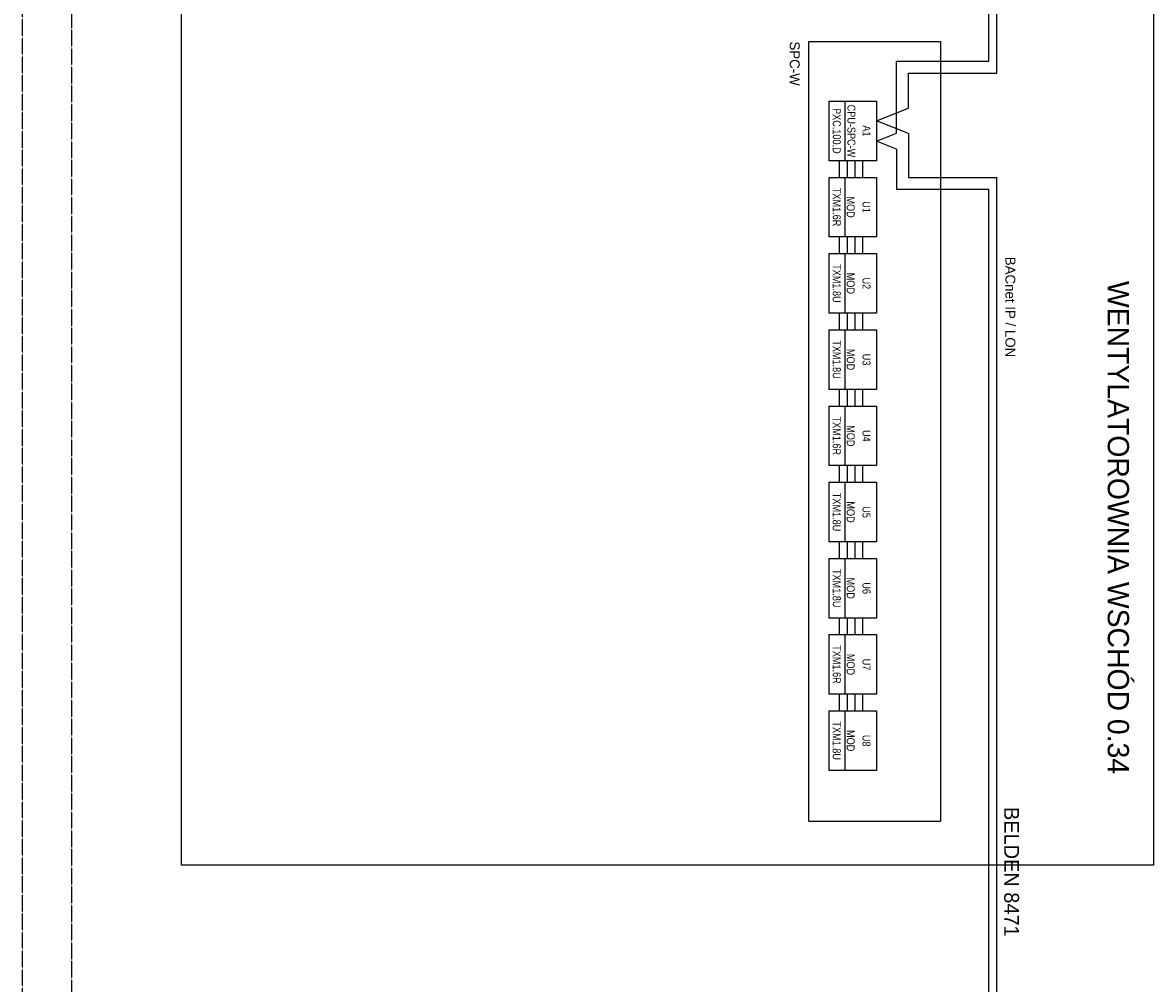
# Model space of a CAD drawing. Header units: millimetres. Extents: x -4295 to 10692, y -6128 to -188.
# Tile 23 of 30: x 6261 to 7413, y -3167 to -2189. Entities that reach past the tile are written whole.
import ezdxf
from ezdxf.enums import TextEntityAlignment as Align

# ---------------------------------------------------------------- set-up
doc = ezdxf.new("R2010")
doc.units = ezdxf.units.MM
doc.linetypes.add('ACAD_ISO07W100', pattern=[3, 0, -3])
doc.linetypes.add('DOT2', pattern=[0.125, 0, -0.125])
for name, color, linetype in [('_p_ramka', 7, 'Continuous'), ('AIS_SZAFY', 184, 'Continuous'), ('AIS_tabelka', 184, 'Continuous'), ('BACnet_LON', 170, 'Continuous'), ('BMS_podkład', 184, 'DOT2')]:
    doc.layers.add(name, color=color, linetype=linetype)
doc.layers.add('opisy', color=7, linetype='Continuous', lineweight=40)
doc.styles.add('VARSOVIA', font='ARIALN.TTF')

msp = doc.modelspace()

# ---------------------------------------------------------------- linework, layer by layer
at = {"layer": '_p_ramka', "color": 0, "lineweight": 25}
msp.add_lwpolyline([(7412.7, -1279.2), (7412.7, -3047.1), (6423, -3047.1), (6423, -1279.2)], close=True, dxfattribs=at)
at = {"layer": 'AIS_SZAFY'}
for p, q in [((7061.8, -2208.1), (7195.8, -2208.1)), ((7061.8, -3002.3), (7061.8, -2208.1)), ((7195.8, -2208.1), (7195.8, -3002.3)), ((7061.8, -3002.3), (7195.8, -3002.3))]:
    msp.add_line(p, q, dxfattribs=at)
at = {"layer": 'AIS_tabelka', "linetype": 'DOT2'}
for p, q in [((6261, -6128), (6261, -188)), ((6311, -6078), (6311, -488))]:
    msp.add_line(p, q, dxfattribs=at)
at = {"layer": 'BACnet_LON'}
for p, q in [((7253.3, -2240.5), (7253.3, -1414.2)), ((7245.2, -2228.3), (7245.2, -1422.3)), ((7150.9, -2228.3), (7191.4, -2228.3)), ((7150.9, -2228.3), (7191.4, -2228.3)), ((7150.9, -2228.3), (7191.4, -2228.3)), ((7150.9, -2228.3), (7191.4, -2228.3)), ((7150.9, -2268.8), (7150.9, -2228.3)), ((7150.9, -2268.8), (7150.9, -2228.3)), ((7163.1, -2228.3), (7245.2, -2228.3)), ((7163.1, -2240.5), (7191.4, -2240.5)), ((7163.1, -2240.5), (7191.4, -2240.5)), ((7163.1, -2240.5), (7191.4, -2240.5)), ((7163.1, -2240.5), (7191.4, -2240.5)), ((7163.1, -2268.8), (7163.1, -2240.5)), ((7163.1, -2268.8), (7163.1, -2240.5)), ((7163.1, -2240.5), (7253.3, -2240.5)), ((7082.1, -2268.8), (7098.3, -2268.8)), ((7082.1, -2268.8), (7082.1, -2329.6)), ((7098.3, -2268.8), (7098.3, -2329.6)), ((7098.3, -2268.8), (7114.5, -2268.8)), ((7098.3, -2268.8), (7098.3, -2329.6)), ((7114.5, -2268.8), (7130.7, -2268.8)), ((7130.7, -2268.8), (7130.7, -2329.6)), ((7130.7, -2288.9), (7163.1, -2276)), ((7150.9, -2301.5), (7150.9, -2268.8)), ((7163.1, -2276), (7163.1, -2268.8)), ((7163.1, -2276), (7163.1, -2268.8)), ((7163.1, -2301.9), (7130.7, -2288.9)), ((7130.7, -2309.6), (7150.9, -2301.5)), ((7163.1, -2301.9), (7163.1, -2346.5)), ((7150.9, -2317.7), (7130.7, -2309.6)), ((7150.9, -2317.7), (7150.9, -2358.7)), ((7098.3, -2329.6), (7082.1, -2329.6)), ((7093, -2346.5), (7093, -2329.6)), ((7114.5, -2329.6), (7098.3, -2329.6)), ((7101.1, -2346.5), (7101.1, -2329.6)), ((7108.8, -2346.5), (7108.8, -2329.6)), ((7130.7, -2329.6), (7114.5, -2329.6)), ((7116.9, -2346.5), (7116.9, -2329.6)), ((7082.1, -2346.5), (7098.3, -2346.5)), ((7082.1, -2346.5), (7082.1, -2407.2)), ((7098.3, -2346.5), (7098.3, -2407.2)), ((7098.3, -2346.5), (7114.5, -2346.5)), ((7098.3, -2346.5), (7098.3, -2407.2)), ((7114.5, -2346.5), (7130.7, -2346.5)), ((7130.7, -2346.5), (7130.7, -2407.2)), ((7163.1, -2346.5), (7253.3, -2346.5)), ((7253.3, -3397.7), (7253.3, -2346.5)), ((7150.9, -2358.7), (7245.2, -2358.7)), ((7245.2, -3385.6), (7245.2, -2358.7)), ((7098.3, -2407.2), (7082.1, -2407.2)), ((7093, -2424.1), (7093, -2407.2)), ((7114.5, -2407.2), (7098.3, -2407.2)), ((7101.1, -2424.1), (7101.1, -2407.2)), ((7108.8, -2424.1), (7108.8, -2407.2)), ((7130.7, -2407.2), (7114.5, -2407.2)), ((7116.9, -2424.1), (7116.9, -2407.2)), ((7082.1, -2424.1), (7098.3, -2424.1)), ((7082.1, -2424.1), (7082.1, -2484.9)), ((7098.3, -2424.1), (7098.3, -2484.9)), ((7098.3, -2424.1), (7114.5, -2424.1)), ((7098.3, -2424.1), (7098.3, -2484.9)), ((7114.5, -2424.1), (7130.7, -2424.1)), ((7130.7, -2424.1), (7130.7, -2484.9)), ((7098.3, -2484.9), (7082.1, -2484.9)), ((7093, -2501.7), (7093, -2484.9)), ((7114.5, -2484.9), (7098.3, -2484.9)), ((7101.1, -2501.7), (7101.1, -2484.9)), ((7108.8, -2501.7), (7108.8, -2484.9)), ((7130.7, -2484.9), (7114.5, -2484.9)), ((7116.9, -2501.7), (7116.9, -2484.9)), ((7082.1, -2501.7), (7098.3, -2501.7)), ((7082.1, -2501.7), (7082.1, -2562.5)), ((7098.3, -2501.7), (7098.3, -2562.5)), ((7098.3, -2501.7), (7114.5, -2501.7)), ((7098.3, -2501.7), (7098.3, -2562.5)), ((7114.5, -2501.7), (7130.7, -2501.7)), ((7130.7, -2501.7), (7130.7, -2562.5)), ((7098.3, -2562.5), (7082.1, -2562.5)), ((7093, -2579.4), (7093, -2562.5)), ((7114.5, -2562.5), (7098.3, -2562.5)), ((7101.1, -2579.4), (7101.1, -2562.5)), ((7108.8, -2579.4), (7108.8, -2562.5)), ((7130.7, -2562.5), (7114.5, -2562.5)), ((7116.9, -2579.4), (7116.9, -2562.5)), ((7082.1, -2579.4), (7098.3, -2579.4)), ((7082.1, -2579.4), (7082.1, -2640.1)), ((7098.3, -2579.4), (7098.3, -2640.1)), ((7098.3, -2579.4), (7114.5, -2579.4)), ((7098.3, -2579.4), (7098.3, -2640.1)), ((7114.5, -2579.4), (7130.7, -2579.4)), ((7130.7, -2579.4), (7130.7, -2640.1)), ((7098.3, -2640.1), (7082.1, -2640.1)), ((7093, -2657), (7093, -2640.1)), ((7114.5, -2640.1), (7098.3, -2640.1)), ((7101.1, -2657), (7101.1, -2640.1)), ((7108.8, -2657), (7108.8, -2640.1)), ((7130.7, -2640.1), (7114.5, -2640.1)), ((7116.9, -2657), (7116.9, -2640.1)), ((7082.1, -2657), (7098.3, -2657)), ((7082.1, -2657), (7082.1, -2717.8)), ((7098.3, -2657), (7098.3, -2717.8)), ((7098.3, -2657), (7114.5, -2657)), ((7098.3, -2657), (7098.3, -2717.8)), ((7114.5, -2657), (7130.7, -2657)), ((7130.7, -2657), (7130.7, -2717.8)), ((7098.3, -2717.8), (7082.1, -2717.8)), ((7093, -2734.7), (7093, -2717.8)), ((7114.5, -2717.8), (7098.3, -2717.8)), ((7101.1, -2734.7), (7101.1, -2717.8)), ((7108.8, -2734.7), (7108.8, -2717.8)), ((7130.7, -2717.8), (7114.5, -2717.8)), ((7116.9, -2734.7), (7116.9, -2717.8)), ((7082.1, -2734.7), (7098.3, -2734.7)), ((7082.1, -2734.7), (7082.1, -2795.4)), ((7098.3, -2734.7), (7098.3, -2795.4)), ((7098.3, -2734.7), (7114.5, -2734.7)), ((7098.3, -2734.7), (7098.3, -2795.4)), ((7114.5, -2734.7), (7130.7, -2734.7)), ((7130.7, -2734.7), (7130.7, -2795.4)), ((7098.3, -2795.4), (7082.1, -2795.4)), ((7093, -2812.3), (7093, -2795.4)), ((7114.5, -2795.4), (7098.3, -2795.4)), ((7101.1, -2812.3), (7101.1, -2795.4)), ((7108.8, -2812.3), (7108.8, -2795.4)), ((7130.7, -2795.4), (7114.5, -2795.4)), ((7116.9, -2812.3), (7116.9, -2795.4)), ((7082.1, -2812.3), (7098.3, -2812.3)), ((7082.1, -2812.3), (7082.1, -2873)), ((7098.3, -2812.3), (7098.3, -2873)), ((7098.3, -2812.3), (7114.5, -2812.3)), ((7098.3, -2812.3), (7098.3, -2873)), ((7114.5, -2812.3), (7130.7, -2812.3)), ((7130.7, -2812.3), (7130.7, -2873)), ((7098.3, -2873), (7082.1, -2873)), ((7093, -2889.9), (7093, -2873)), ((7114.5, -2873), (7098.3, -2873)), ((7101.1, -2889.9), (7101.1, -2873)), ((7108.8, -2889.9), (7108.8, -2873)), ((7130.7, -2873), (7114.5, -2873)), ((7116.9, -2889.9), (7116.9, -2873)), ((7082.1, -2889.9), (7098.3, -2889.9)), ((7082.1, -2889.9), (7082.1, -2950.7)), ((7098.3, -2889.9), (7098.3, -2950.7)), ((7098.3, -2889.9), (7114.5, -2889.9)), ((7098.3, -2889.9), (7098.3, -2950.7)), ((7114.5, -2889.9), (7130.7, -2889.9)), ((7130.7, -2889.9), (7130.7, -2950.7)), ((7098.3, -2950.7), (7082.1, -2950.7)), ((7114.5, -2950.7), (7098.3, -2950.7)), ((7130.7, -2950.7), (7114.5, -2950.7))]:
    msp.add_line(p, q, dxfattribs=at)

# ---------------------------------------------------------------- texts
at = {"layer": 'BMS_podkład'}
msp.add_text('SPC-W', height=10.12, rotation=270, dxfattribs=at).set_placement((7047.4, -2208.1), align=Align.MIDDLE_LEFT)
at = {"layer": 'BMS_podkład', "style": 'VARSOVIA'}
for s, p in [('PXC.100.D', (7090.2, -2299.2)), ('CPU-SPC-W', (7105.1, -2299.3)), ('A1', (7120.5, -2299.2)), ('TXM1.6R', (7090.2, -2376.8)), ('MOD', (7104.4, -2376.8)), ('U1', (7120.5, -2376.8)), ('TXM1.8U', (7090.2, -2454.5)), ('MOD', (7104.4, -2454.5)), ('U2', (7120.5, -2454.5)), ('TXM1.8U', (7090.2, -2532.1)), ('MOD', (7104.4, -2532.1)), ('U3', (7120.5, -2532.1)), ('TXM1.6R', (7090.2, -2609.8)), ('MOD', (7104.4, -2609.8)), ('U4', (7120.5, -2609.8)), ('TXM1.8U', (7090.2, -2687.4)), ('MOD', (7104.4, -2687.4)), ('U5', (7120.5, -2687.4)), ('TXM1.8U', (7090.2, -2765)), ('MOD', (7104.4, -2765)), ('U6', (7120.5, -2765)), ('TXM1.6R', (7090.2, -2842.7)), ('MOD', (7104.4, -2842.7)), ('U7', (7120.5, -2842.7)), ('TXM1.8U', (7090.2, -2920.3)), ('MOD', (7104.4, -2920.3)), ('U8', (7120.5, -2920.3))]:
    msp.add_text(s, height=8.1, rotation=270, dxfattribs=at).set_placement(p, align=Align.MIDDLE_CENTER)
at = {"layer": 'BMS_podkład', "color": 4}
for s, height, p in [('BACnet IP / LON', 10.125, (7267, -2427.4)), ('BELDEN 8471', 15.188, (7268.3, -2987.8))]:
    msp.add_text(s, height=height, rotation=270, dxfattribs=at).set_placement(p, align=Align.MIDDLE_LEFT)
at = {"layer": 'opisy', "linetype": 'ACAD_ISO07W100', "insert": (7387.8, -2452), "char_height": 21.6, "width": 588.957, "attachment_point": 1, "rotation": 270}
msp.add_mtext('WENTYLATOROWNIA WSCHÓD 0.34', dxfattribs=at)

doc.saveas('drawing.dxf')
